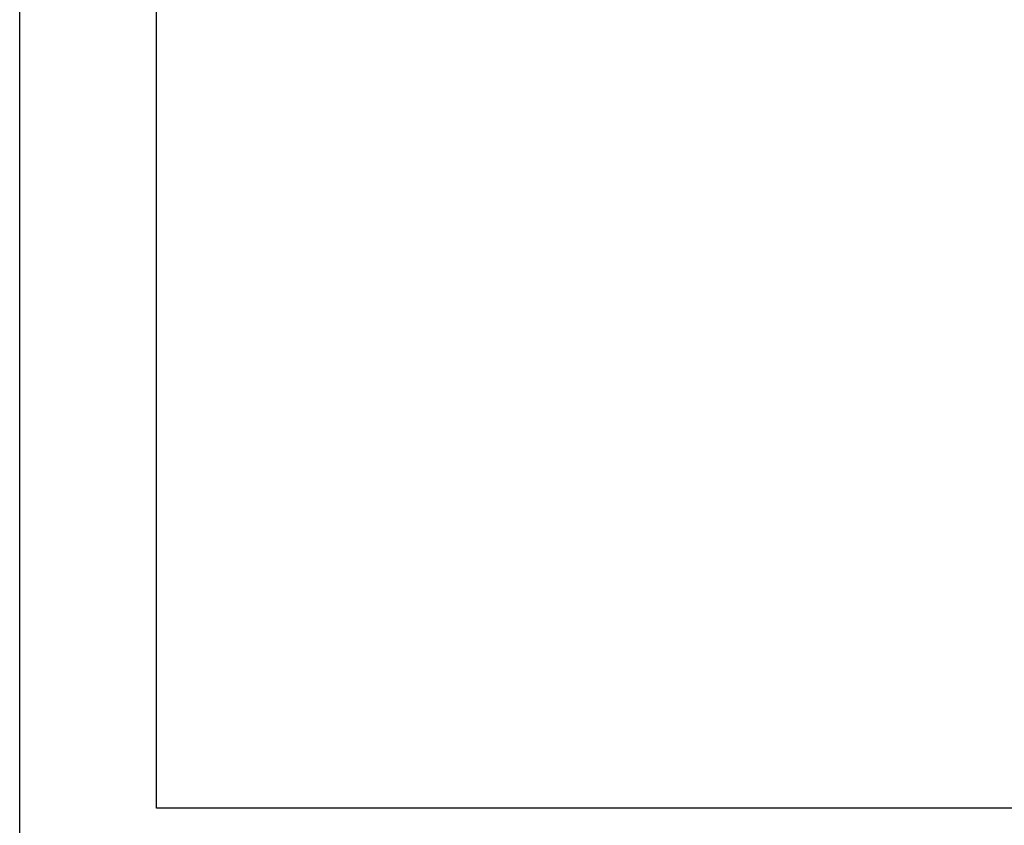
# Model space of a CAD drawing. Header units: inches. Extents: x 8001 to 766003, y -84601 to 563258.
# Tile 153 of 169: x 458584 to 472994, y 294038 to 305825. Entities that reach past the tile are written whole.
import ezdxf

# ---------------------------------------------------------------- set-up
doc = ezdxf.new("R2010")
doc.units = ezdxf.units.IN
doc.header["$MEASUREMENT"] = 0

msp = doc.modelspace()

# ---------------------------------------------------------------- linework, layer by layer
for points in [[(458584.1568194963, 363188.3641886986), (558584.1568194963, 363188.3641886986), (558584.1568194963, 293788.3641886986), (458584.1568194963, 293788.3641886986)], [(460584.1568194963, 362688.3641886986), (558084.1568194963, 362688.3641886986), (558084.1568194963, 294288.3641886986), (460584.1568194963, 294288.3641886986)]]:
    msp.add_lwpolyline(points, close=True)

doc.saveas('drawing.dxf')
